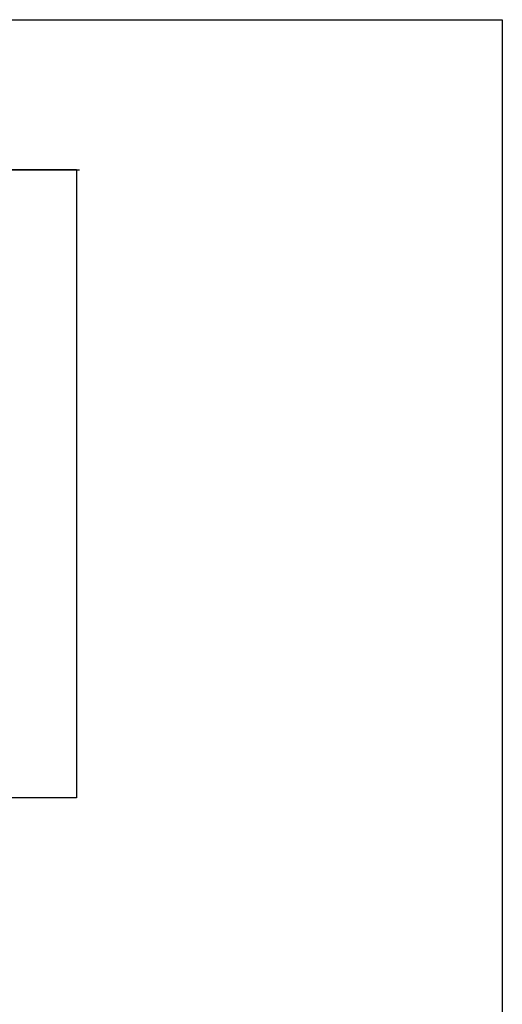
# Model space of a CAD drawing. Header units: millimetres. Extents: x -1995464 to 2763072, y 540154 to 1556955.
# Tile 13 of 24: x 1388185 to 1420426, y 1446308 to 1512137. Entities that reach past the tile are written whole.
import ezdxf

# ---------------------------------------------------------------- set-up
doc = ezdxf.new("R2010")
doc.units = ezdxf.units.MM
doc.header["$MEASUREMENT"] = 0
doc.styles.get("Standard").update_dxf_attribs({"font": 'times.ttf'})

msp = doc.modelspace()

# ---------------------------------------------------------------- linework, layer by layer
at = {"color": 0, "lineweight": 25, "ltscale": 2000}
for p, q in [((1391982.9, 1502103.9), (1332582.9, 1502103.9)), ((1391982.9, 1460103.9), (1332582.9, 1460103.9))]:
    msp.add_line(p, q, dxfattribs=at)
at = {"color": 1, "lineweight": 25, "ltscale": 2000}
for p, q in [((1332582.9, 1502103.9), (1392182.9, 1502103.9)), ((1391982.9, 1502103.9), (1391982.9, 1460103.9)), ((1391982.9, 1460103.9), (1332582.9, 1460103.9))]:
    msp.add_line(p, q, dxfattribs=at)
at = {"color": 2, "lineweight": 25, "ltscale": 2000}
msp.add_lwpolyline([(1257116.9, 1512136.6), (1420426.4, 1512136.6), (1420426.4, 1247173.8), (1257116.9, 1247173.8)], close=True, dxfattribs=at)

# ---------------------------------------------------------------- texts
at = {"insert": (1361811.6, 1508072.8), "char_height": 4000, "width": 31090.278, "attachment_point": 1}
msp.add_mtext('{\\fTimes New Roman|b1|i0|c0|p18;^IFINAL}', dxfattribs=at)

doc.saveas('drawing.dxf')
